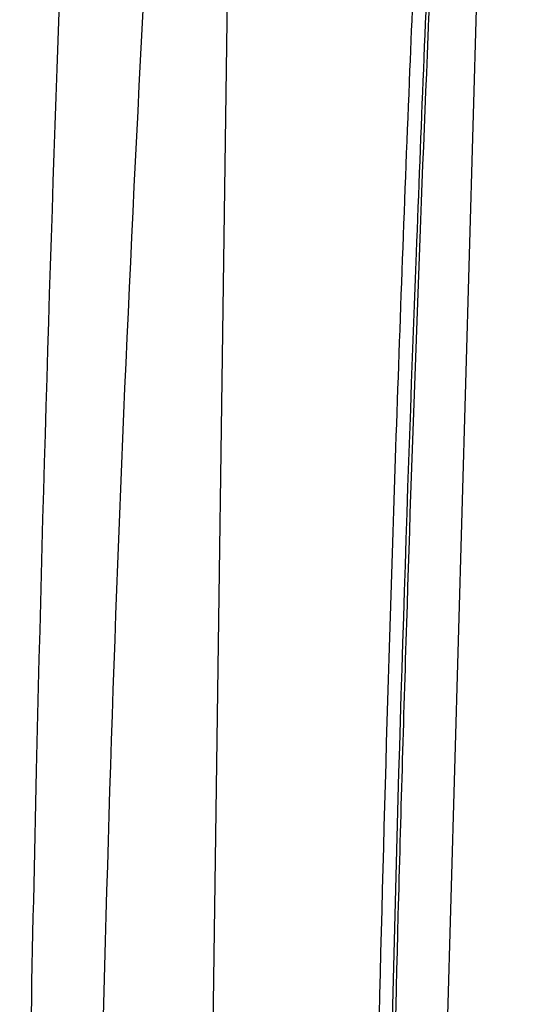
# Model space of a CAD drawing. Header units: millimetres. Extents: x -0.201 to 0.721, y -0.195 to 0.483.
# Tile 123 of 188: x 0.494 to 0.505, y -0.021 to 0.001. Entities that reach past the tile are written whole.
import ezdxf

# ---------------------------------------------------------------- set-up
doc = ezdxf.new("R2010")
doc.units = ezdxf.units.MM

msp = doc.modelspace()

# ---------------------------------------------------------------- linework, layer by layer
at = {"color": 7, "linetype": 'Continuous', "lineweight": 25}
for p, q in [((0.504529, 0.010907), (0.502696, -0.053506)), ((0.497904, -0.054906), (0.4988, 0.010054))]:
    msp.add_line(p, q, dxfattribs=at)
for points, knots in [([(0.4941352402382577, -0.0618376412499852), (0.4940984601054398, -0.0580357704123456), (0.4940248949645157, -0.050431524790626), (0.4940540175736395, -0.0351030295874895), (0.4943285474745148, -0.0168596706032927), (0.4949759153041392, 0.0043772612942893), (0.4956474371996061, 0.0179556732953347), (0.4959832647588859, 0.0247462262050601)], [0, 0, 0, 0, 0.1343739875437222, 0.2687657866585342, 0.5376709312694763, 0.7687896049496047, 1, 1, 1, 1]), ([(0.5878374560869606, -0.0222972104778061), (0.5830372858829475, -0.02068869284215), (0.5758342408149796, -0.0182749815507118), (0.5665514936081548, -0.0147260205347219), (0.5591940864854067, -0.0117460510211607), (0.5514992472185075, -0.0084011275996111), (0.5435076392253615, -0.0046591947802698), (0.5357212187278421, -0.0007346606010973), (0.5277321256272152, 0.003595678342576), (0.5195978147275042, 0.0083589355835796), (0.511381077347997, 0.0135935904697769), (0.503463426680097, 0.019038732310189), (0.4984775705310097, 0.0228430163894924), (0.4959829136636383, 0.0247464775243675)], [0, 0, 0, 0, 0.1362764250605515, 0.2044938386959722, 0.2728141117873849, 0.3562397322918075, 0.4397506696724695, 0.5235200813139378, 0.6073763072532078, 0.7051890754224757, 0.8031391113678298, 0.9015012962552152, 1, 1, 1, 1]), ([(0.5032441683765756, 0.0107103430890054), (0.5031841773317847, 0.0094556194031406), (0.503069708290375, 0.0070614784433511), (0.5029107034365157, 0.0034749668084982), (0.5026941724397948, -0.0016808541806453), (0.5023570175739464, -0.0107358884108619), (0.5019663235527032, -0.0246426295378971), (0.5017835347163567, -0.037003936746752), (0.5017300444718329, -0.0456813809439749), (0.5017239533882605, -0.0490851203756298), (0.5017170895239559, -0.0518516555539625), (0.5017406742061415, -0.0539302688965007), (0.5016880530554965, -0.0555496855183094), (0.5019400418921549, -0.0570041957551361), (0.5021985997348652, -0.0577496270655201), (0.5023278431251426, -0.0581222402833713)], [0, 0, 0, 0, 0.0540864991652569, 0.1032025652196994, 0.1549548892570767, 0.2771203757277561, 0.4959762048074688, 0.7613815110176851, 0.820318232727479, 0.879464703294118, 0.9120011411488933, 0.9432077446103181, 0.971168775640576, 0.985588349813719, 1, 1, 1, 1]), ([(0.5020185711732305, -0.0555136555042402), (0.5020632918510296, -0.0446235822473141), (0.5021330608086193, -0.0276339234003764), (0.5027676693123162, -0.0076307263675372), (0.5031828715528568, 0.0025548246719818), (0.5033882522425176, 0.0070517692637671), (0.5034818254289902, 0.0090328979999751), (0.5035285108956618, 0.009986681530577), (0.503548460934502, 0.0104061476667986), (0.5035572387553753, 0.0105907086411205)], [0, 0, 0, 0, 0.4998351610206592, 0.7797953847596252, 0.9030815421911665, 0.9573511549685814, 0.9812338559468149, 0.9917430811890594, 1, 1, 1, 1]), ([(0.5036125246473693, 0.0105426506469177), (0.5035627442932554, 0.0094655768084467), (0.5034111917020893, 0.0061865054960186), (0.5030682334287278, -0.0014900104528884), (0.5027505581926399, -0.0102488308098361), (0.5024351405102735, -0.021150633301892), (0.5022513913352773, -0.0298325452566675), (0.5021353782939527, -0.0384741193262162), (0.5020850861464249, -0.0446706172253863), (0.5020670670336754, -0.0499194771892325), (0.502070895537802, -0.0530121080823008), (0.5020723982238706, -0.0542259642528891)], [0, 0, 0, 0, 0.0492403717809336, 0.1499086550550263, 0.3512484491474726, 0.4519167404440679, 0.6532565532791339, 0.7539248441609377, 0.8545931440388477, 0.9429278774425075, 1, 1, 1, 1]), ([(0.4957731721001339, -0.0629511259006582), (0.4957637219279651, -0.0624483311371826), (0.4956429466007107, -0.0560225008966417), (0.4955436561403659, -0.0436387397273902), (0.4957516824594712, -0.0257323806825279), (0.4962891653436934, -0.0077448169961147), (0.4969554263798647, 0.0043113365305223), (0.4972886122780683, 0.0103404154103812)], [0, 0, 0, 0, 0.0207649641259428, 0.2653809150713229, 0.5100716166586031, 0.7549950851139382, 1, 1, 1, 1])]:
    msp.add_open_spline(points, degree=3, knots=knots, dxfattribs=at)

doc.saveas('drawing.dxf')
